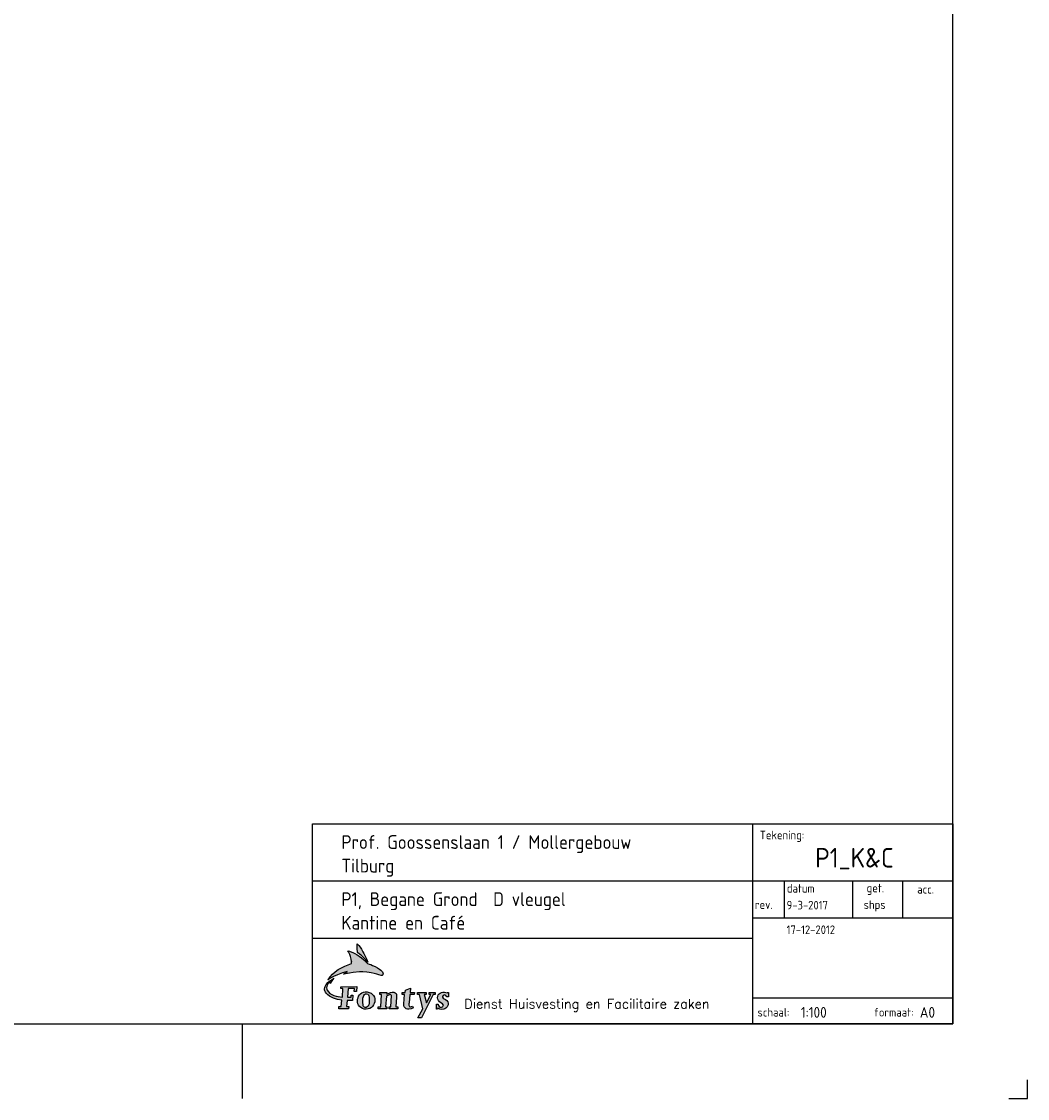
# Model space of a CAD drawing. Header units: millimetres. Extents: x 0 to 118900, y 0 to 84100.
# Tile 6 of 7: x 91989 to 118900, y 0 to 28808. Entities that reach past the tile are written whole.
import ezdxf
from ezdxf.enums import TextEntityAlignment as Align

# ---------------------------------------------------------------- set-up
doc = ezdxf.new("R2010")
doc.units = ezdxf.units.MM
doc.header["$LTSCALE"] = 0.8
doc.layers.get('0').update_dxf_attribs({"linetype": 'CONTINUOUS'})
doc.layers.add('BA$2A---_KADER', color=7, linetype='CONTINUOUS')
doc.layers.add('BB$4A---_STEMPEL', color=7, linetype='CONTINUOUS')
doc.styles.add('ISO', font='ISOCP3')
doc.styles.add('ROMANS', font='ROMANS')

# ---------------------------------------------------------------- blocks, each defined once
blk = doc.blocks.new('FONTYS')
at = {"layer": 'BB$4A---_STEMPEL'}
h = blk.add_hatch(color=256, dxfattribs=at)
h.paths.add_polyline_path([(70.67, 7.47), (70.72, 11.63), (72.12, 11.63), (72.12, 11.38), (72.2, 10.9), (72.5, 10.44), (73.16, 9.65), (74.02, 9.14), (75.04, 9.09), (75.93, 9.47), (76.26, 9.8), (76.52, 10.26), (76.59, 10.67), (76.49, 11.05), (75.96, 11.76), (74.56, 12.78), (73.42, 13.72), (72.37, 14.73), (71.87, 15.83), (71.61, 17.02), (71.79, 18.37), (72.25, 19.43), (73.01, 20.32), (73.9, 20.98), (74.99, 21.42), (76.21, 21.67), (77.46, 21.67), (78.75, 21.44), (79.87, 21.16), (79.87, 21.44), (81.01, 21.44), (80.96, 17.86), (79.62, 17.86), (78.62, 19), (78.14, 19.28), (77.71, 19.43), (76.9, 19.38), (76.31, 18.9), (75.96, 18.24), (75.98, 17.43), (76.44, 16.71), (77.35, 16.13), (78.42, 15.57), (79.49, 14.68), (80.28, 13.61), (80.71, 12.52), (80.76, 11.71), (80.58, 10.92), (79.87, 9.42), (79.31, 8.79), (78.6, 8.2), (77.84, 7.75), (77.07, 7.44), (75.42, 7.21), (73.72, 7.47), (71.76, 8.15), (71.74, 7.44)])
h.paths.add_polyline_path([(54.79, -0.06), (59.24, 7.77), (56.19, 19.76), (54.51, 19.76), (54.51, 21.44), (62.03, 21.44), (62.01, 19.76), (60.38, 19.76), (62.21, 12.73), (65.92, 19.76), (64.52, 19.76), (64.52, 21.49), (69.58, 21.44), (69.53, 19.79), (67.88, 19.76), (58.14, -0.06)])
h.paths.add_polyline_path([(9.43, 7.47), (7.78, 7.95), (6.44, 8.63), (5.34, 9.55), (4.53, 10.64), (3.97, 11.84), (3.67, 13.16), (3.59, 14.45), (3.72, 15.83), (4.1, 17.1), (4.66, 18.37), (5.42, 19.46), (6.36, 20.42), (7.48, 21.19), (8.75, 21.75), (10.17, 22), (11.77, 21.97), (13.63, 21.54), (15.15, 20.86), (16.4, 19.94), (17.31, 18.87), (18, 17.63), (18.33, 16.28), (18.45, 14.94), (18.3, 13.54), (17.92, 12.17), (17.29, 10.9), (16.47, 9.75), (15.46, 8.79), (14.19, 8.02), (12.79, 7.52), (11.16, 7.31)])
h.paths.add_polyline_path([(43.66, 19.76), (41.7, 19.76), (41.68, 21.44), (44.12, 21.44), (44.3, 23.37), (48.74, 25.3), (48.39, 21.44), (51.99, 21.44), (51.94, 19.79), (48.11, 19.76), (47.47, 12.78), (47.34, 11.89), (47.4, 10.64), (47.55, 10.11), (47.8, 9.68), (48.23, 9.47), (48.82, 9.47), (49.58, 9.65), (50.29, 9.85), (50.9, 8.61), (50.77, 8.33), (50.29, 8.08), (49.25, 7.72), (47.14, 7.39), (46.07, 7.44), (45.06, 7.72), (44.32, 8.13), (43.79, 8.63), (43.41, 9.22), (43.1, 9.98), (43.02, 11.89)])
h.paths.add_polyline_path([(-12.32, 7.77), (-12.16, 9.5), (-10.08, 9.5), (-9.62, 15.09), (-13.31, 15.65), (-15.09, 16.1), (-16.81, 16.71), (-18.47, 17.48), (-20.07, 18.39), (-21.52, 19.54), (-22.89, 20.91), (-23.6, 21.85), (-24.06, 22.81), (-24.29, 23.78), (-24.31, 24.72), (-24.18, 25.68), (-23.85, 26.62), (-22.84, 28.4), (-21.39, 30), (-19.74, 31.45), (-17.96, 32.67), (-16.31, 33.64), (-18.21, 31.4), (-19.56, 29.29), (-19.56, 30.89), (-20.42, 30.31), (-21.13, 29.57), (-21.77, 28.66), (-22.23, 27.64), (-22.51, 26.52), (-22.58, 25.43), (-22.4, 24.36), (-22.02, 23.37), (-21.01, 21.95), (-19.69, 20.78), (-18.09, 19.84), (-16.36, 19.08), (-14.5, 18.52), (-12.62, 18.11), (-9.19, 17.6), (-8.68, 24.77), (-10.59, 24.77), (-10.59, 26.45), (3.01, 26.5), (2.78, 22.3), (0.87, 22.3), (1.1, 24.77), (-4.24, 24.77), (-4.75, 17.53), (-1.82, 17.53), (-1.57, 19.2), (-0.35, 19.15), (-0.63, 14.73), (-5.08, 14.73), (-5.56, 9.5), (-3.73, 9.5), (-3.86, 7.75)])
h.paths.add_polyline_path([(21.12, 7.77), (21.17, 9.42), (23.38, 9.42), (24.17, 19.76), (22.52, 19.76), (22.52, 21.44), (28.62, 21.44), (28.62, 20.02), (30.14, 20.78), (31.72, 21.44), (33.11, 21.75), (34.51, 21.72), (35.58, 21.31), (36.44, 20.6), (36.82, 19.89), (36.93, 19.08), (36.82, 17.48), (36.16, 9.42), (37.82, 9.42), (37.82, 7.75), (30.57, 7.75), (30.57, 9.35), (32, 9.35), (32.53, 18.87), (32.4, 19.38), (32, 19.64), (31.41, 19.69), (30.73, 19.59), (29.3, 19.05), (28.34, 18.37), (27.52, 9.42), (28.62, 9.42), (28.57, 7.77)])
h.paths.add_polyline_path([(10.3, 8.74), (9.61, 8.96), (9.13, 9.24), (8.85, 9.68), (8.6, 10.29), (8.37, 11.18), (8.21, 12.65), (8.21, 14.63), (8.34, 16.61), (8.67, 18.11), (9.13, 19.08), (9.74, 19.84), (10.5, 20.32), (11.44, 20.4), (12.41, 20.09), (12.99, 19.46), (13.32, 18.54), (13.55, 17.48), (13.68, 15.83), (13.68, 14.1), (13.47, 12.45), (13.17, 11.05), (12.61, 9.98), (11.9, 9.22), (11.09, 8.79)], flags=16)
h.paths.add_polyline_path([(-21.21, 32.31), (-19.48, 34.91), (-17.45, 37.19), (-15.16, 39.2), (-12.62, 40.98), (-9.9, 42.5), (-7.11, 43.85), (-1.44, 46.27), (-1.44, 47.54), (-1.44, 47.97), (-1.44, 47.99), (-1.49, 47.84), (-1.7, 49.9), (-2.28, 52.11), (-2.84, 53.81), (-3.35, 54.9), (-3.93, 56.02), (-4.49, 56.86), (-3.09, 56.61), (0.24, 55.21), (1.44, 54.56), (3.31, 53.51), (4.96, 52.41), (6.94, 51.02), (9.05, 49.29), (10.25, 48.22), (11.39, 47.1), (12.28, 46.14), (13.6, 45.71), (15, 45.17), (16.4, 44.56), (18.63, 43.47), (20.56, 42.38), (22.24, 41.23), (23.38, 40.37), (24.12, 39.79), (24.78, 39.07), (25.26, 38.24), (25.42, 37.35), (25.24, 36.46), (24.93, 36.15), (24.5, 35.95), (23.66, 35.95), (21.68, 36.48), (20.03, 37.04), (17.79, 37.6), (15.28, 38.19), (13.6, 38.44), (11.64, 38.72), (8.34, 39), (5.24, 39), (-0.04, 38.44), (-3.07, 37.98), (-8.12, 37.07), (-5.08, 39.28), (-9.19, 38.08), (-13.21, 36.61), (-16.74, 35.09), (-19.3, 33.69), (-20.59, 32.71), (-21.27, 32.19), (-21.39, 32.09)])
h.paths.add_polyline_path([(10.81, 49.31), (9.15, 51.02), (8.04, 52.11), (6.82, 53.18), (5.47, 54.14), (3.56, 55.46), (3.51, 59.17), (3.31, 62.91), (4.05, 62.2), (4.71, 61.33), (5.8, 59.94), (6.94, 58.26), (8.34, 56.02), (9.15, 54.63), (9.69, 53.51), (10.25, 52.41), (10.81, 51.27), (11.39, 50.15), (12.48, 47.26)])
at = {"layer": 'BB$4A---_STEMPEL', "color": 7, "linetype": 'Continuous'}
for points in [[(-21.21, 32.31), (-19.48, 34.91), (-17.45, 37.19), (-15.16, 39.2), (-12.62, 40.98), (-9.9, 42.5), (-7.11, 43.85), (-1.44, 46.27), (-1.44, 47.54), (-1.44, 47.97), (-1.44, 47.99), (-1.49, 47.84), (-1.7, 49.9), (-2.28, 52.11), (-2.84, 53.81), (-3.35, 54.9), (-3.93, 56.02), (-4.49, 56.86), (-3.09, 56.61), (0.24, 55.21), (0.24, 55.21), (1.44, 54.56), (3.31, 53.51), (4.96, 52.41), (6.94, 51.02), (9.05, 49.29), (10.25, 48.22), (11.39, 47.1), (12.28, 46.14), (13.6, 45.71), (15, 45.17), (16.4, 44.56), (18.63, 43.47), (20.56, 42.38), (22.24, 41.23), (23.38, 40.37), (24.12, 39.79), (24.78, 39.07), (25.26, 38.24), (25.42, 37.35), (25.24, 36.46), (24.93, 36.15), (24.5, 35.95), (23.66, 35.95), (21.68, 36.48), (20.03, 37.04), (17.79, 37.6), (15.28, 38.19), (13.6, 38.44), (11.64, 38.72), (8.34, 39), (5.24, 39), (-0.04, 38.44), (-3.07, 37.98), (-8.12, 37.07), (-5.08, 39.28), (-9.19, 38.08), (-13.21, 36.61), (-16.74, 35.09), (-19.3, 33.69), (-20.59, 32.71), (-21.27, 32.19), (-21.39, 32.09), (-21.39, 32.09), (-21.21, 32.31)], [(10.81, 49.31), (9.15, 51.02), (8.04, 52.11), (6.82, 53.18), (5.47, 54.14), (3.56, 55.46), (3.51, 59.17), (3.31, 62.91), (4.05, 62.2), (4.71, 61.33), (5.8, 59.94), (6.94, 58.26), (8.34, 56.02), (9.15, 54.63), (9.69, 53.51), (10.25, 52.41), (10.81, 51.27), (11.39, 50.15), (12.48, 47.26), (10.81, 49.31)], [(-12.32, 7.77), (-12.16, 9.5), (-10.08, 9.5), (-9.62, 15.09), (-13.31, 15.65), (-15.09, 16.1), (-16.81, 16.71), (-18.47, 17.48), (-20.07, 18.39), (-21.52, 19.54), (-22.89, 20.91), (-23.6, 21.85), (-24.06, 22.81), (-24.29, 23.78), (-24.31, 24.72), (-24.18, 25.68), (-23.85, 26.62), (-22.84, 28.4), (-21.39, 30), (-19.74, 31.45), (-17.96, 32.67), (-16.31, 33.64), (-18.21, 31.4), (-19.56, 29.29), (-19.56, 30.89), (-20.42, 30.31), (-21.13, 29.57), (-21.77, 28.66), (-22.23, 27.64), (-22.51, 26.52), (-22.58, 25.43), (-22.4, 24.36), (-22.02, 23.37), (-21.01, 21.95), (-19.69, 20.78), (-18.09, 19.84), (-16.36, 19.08), (-14.5, 18.52), (-12.62, 18.11), (-9.19, 17.6), (-8.68, 24.77), (-10.59, 24.77), (-10.59, 26.45), (3.01, 26.5), (2.78, 22.3), (0.87, 22.3), (1.1, 24.77), (-4.24, 24.77), (-4.75, 17.53), (-1.82, 17.53), (-1.57, 19.2), (-0.35, 19.15), (-0.63, 14.73), (-5.08, 14.73), (-5.56, 9.5), (-3.73, 9.5), (-3.86, 7.75), (-12.32, 7.77)], [(9.43, 7.47), (7.78, 7.95), (6.44, 8.63), (5.34, 9.55), (4.53, 10.64), (3.97, 11.84), (3.67, 13.16), (3.59, 14.45), (3.72, 15.83), (4.1, 17.1), (4.66, 18.37), (5.42, 19.46), (6.36, 20.42), (7.48, 21.19), (8.75, 21.75), (10.17, 22), (11.77, 21.97), (13.63, 21.54), (15.15, 20.86), (16.4, 19.94), (17.31, 18.87), (18, 17.63), (18.33, 16.28), (18.45, 14.94), (18.3, 13.54), (17.92, 12.17), (17.29, 10.9), (16.47, 9.75), (15.46, 8.79), (14.19, 8.02), (12.79, 7.52), (11.16, 7.31), (9.43, 7.47)], [(10.3, 8.74), (9.61, 8.96), (9.13, 9.24), (8.85, 9.68), (8.6, 10.29), (8.37, 11.18), (8.21, 12.65), (8.21, 14.63), (8.34, 16.61), (8.67, 18.11), (9.13, 19.08), (9.74, 19.84), (10.5, 20.32), (11.44, 20.4), (12.41, 20.09), (12.99, 19.46), (13.32, 18.54), (13.55, 17.48), (13.68, 15.83), (13.68, 14.1), (13.47, 12.45), (13.17, 11.05), (12.61, 9.98), (11.9, 9.22), (11.09, 8.79), (10.3, 8.74)], [(21.12, 7.77), (21.17, 9.42), (23.38, 9.42), (24.17, 19.76), (22.52, 19.76), (22.52, 21.44), (28.62, 21.44), (28.62, 20.02), (30.14, 20.78), (31.72, 21.44), (33.11, 21.75), (34.51, 21.72), (35.58, 21.31), (36.44, 20.6), (36.82, 19.89), (36.93, 19.08), (36.82, 17.48), (36.16, 9.42), (37.82, 9.42), (37.82, 7.75), (30.57, 7.75), (30.57, 9.35), (32, 9.35), (32.53, 18.87), (32.4, 19.38), (32, 19.64), (31.41, 19.69), (30.73, 19.59), (29.3, 19.05), (28.34, 18.37), (27.52, 9.42), (28.62, 9.42), (28.57, 7.77), (21.12, 7.77)], [(43.66, 19.76), (41.7, 19.76), (41.68, 21.44), (44.12, 21.44), (44.3, 23.37), (48.74, 25.3), (48.39, 21.44), (51.99, 21.44), (51.94, 19.79), (48.11, 19.76), (47.47, 12.78), (47.34, 11.89), (47.4, 10.64), (47.55, 10.11), (47.8, 9.68), (48.23, 9.47), (48.82, 9.47), (49.58, 9.65), (50.29, 9.85), (50.9, 8.61), (50.77, 8.33), (50.29, 8.08), (49.25, 7.72), (47.14, 7.39), (46.07, 7.44), (45.06, 7.72), (44.32, 8.13), (43.79, 8.63), (43.41, 9.22), (43.1, 9.98), (43.02, 11.89), (43.66, 19.76)], [(54.79, -0.06), (59.24, 7.77), (56.19, 19.76), (54.51, 19.76), (54.51, 21.44), (62.03, 21.44), (62.01, 19.76), (60.38, 19.76), (62.21, 12.73), (65.92, 19.76), (64.52, 19.76), (64.52, 21.49), (69.58, 21.44), (69.53, 19.79), (67.88, 19.76), (58.14, -0.06), (54.79, -0.06)], [(70.67, 7.47), (70.72, 11.63), (72.12, 11.63), (72.12, 11.38), (72.2, 10.9), (72.5, 10.44), (73.16, 9.65), (74.02, 9.14), (75.04, 9.09), (75.93, 9.47), (76.26, 9.8), (76.52, 10.26), (76.59, 10.67), (76.49, 11.05), (75.96, 11.76), (74.56, 12.78), (73.42, 13.72), (72.37, 14.73), (71.87, 15.83), (71.61, 17.02), (71.79, 18.37), (72.25, 19.43), (73.01, 20.32), (73.9, 20.98), (74.99, 21.42), (76.21, 21.67), (77.46, 21.67), (78.75, 21.44), (79.87, 21.16), (79.87, 21.44), (81.01, 21.44), (80.96, 17.86), (79.62, 17.86), (78.62, 19), (78.14, 19.28), (77.71, 19.43), (76.9, 19.38), (76.31, 18.9), (75.96, 18.24), (75.98, 17.43), (76.44, 16.71), (77.35, 16.13), (78.42, 15.57), (79.49, 14.68), (80.28, 13.61), (80.71, 12.52), (80.76, 11.71), (80.58, 10.92), (79.87, 9.42), (79.31, 8.79), (78.6, 8.2), (77.84, 7.75), (77.07, 7.44), (75.42, 7.21), (73.72, 7.47), (71.76, 8.15), (71.74, 7.44), (70.67, 7.47)]]:
    blk.add_lwpolyline(points, dxfattribs=at)
at = {"layer": 'BB$4A---_STEMPEL', "style": 'ROMANS'}
blk.add_text('Dienst Huisvesting en Facilitaire zaken', height=7.9634, dxfattribs=at).set_placement((94.43, 7.88))
blk = doc.blocks.new('STAMP')
at = {"layer": 'BB$4A---_STEMPEL', "color": 4}
blk.add_lwpolyline([(-17130, 5345), (0, 5345), (0, 0), (-17130, 0)], close=True, dxfattribs=at)
at = {"layer": 'BB$4A---_STEMPEL', "color": 3}
for points in [[(-5359, 5345), (-5359, 0)], [(-17130, 3818), (0, 3818)], [(-17130, 2291), (-5359, 2291)], [(-5359, 691), (0, 691)]]:
    blk.add_lwpolyline(points, dxfattribs=at)
at = {"layer": 'BB$4A---_STEMPEL', "color": 7}
for points in [[(-4510, 3818), (-4510, 2836)], [(-2680, 3818), (-2680, 2836)], [(-1340, 3818), (-1340, 2836)], [(-5359, 2836), (0, 2836)]]:
    blk.add_lwpolyline(points, dxfattribs=at)
at = {"layer": 'BB$4A---_STEMPEL', "xscale": 31.5, "yscale": 31.5, "zscale": 31.5}
blk.add_blockref('FONTYS', (-16039, 157), dxfattribs=at)
at = {"layer": 'BB$4A---_STEMPEL', "color": 7, "style": 'ISO'}
for s, p in [('Tekening:', (-5161, 4932)), ('datum', (-4437, 3506)), ('rev.', (-5290, 3069)), ('schaal:', (-5221, 191)), ('formaat:', (-2107, 191))]:
    blk.add_text(s, height=229.1, dxfattribs=at).set_placement(p)
for s, p in [('get.', (-2069, 3595)), ('acc.', (-725, 3595))]:
    blk.add_text(s, height=229.1, dxfattribs=at).set_placement(p, align=Align.MIDDLE)
at = {"layer": 'BB$4A---_STEMPEL', "color": 1, "style": 'ISO'}
for tag, p, height in [('Object', (-16354, 4675), 367), ('Adres', (-16354, 4044), 367), ('Tekening', (-16355, 3148), 367), ('Soort', (-16355, 2517), 367), ('Printschaal', (-4064, 160), 286), ('Formaat', (-880, 160), 286)]:
    blk.add_attdef(tag, p, '', height=height, dxfattribs=at)
at = {"layer": 'BB$4A---_STEMPEL', "color": 4, "style": 'ISO'}
blk.add_attdef('Tnr', text='', height=525, dxfattribs=at).set_placement((-2629, 4415), align=Align.MIDDLE)
at = {"layer": 'BB$4A---_STEMPEL', "color": 2, "style": 'ISO'}
blk.add_attdef('Dat0', (-4443, 3057), '', height=229, dxfattribs=at)
for tag, p in [('TEK0', (-2089, 3151)), ('Acc0', (-749, 3151))]:
    blk.add_attdef(tag, text='', height=229, dxfattribs=at).set_placement(p, align=Align.MIDDLE)
at = {"layer": 'BB$4A---_STEMPEL', "color": 7, "style": 'ISO', "flags": 8}
for tag, p in [('REV1', (-4973, 2512)), ('TEK1', (-2089, 2493)), ('Acc1', (-749, 2493)), ('REV2', (-4973, 1967)), ('TEK2', (-2089, 1948)), ('Acc2', (-749, 1948)), ('REV3', (-4973, 1422)), ('TEK3', (-2089, 1403)), ('Acc3', (-749, 1403)), ('REV4', (-4973, 912)), ('TEK4', (-2089, 893)), ('Acc4', (-749, 893))]:
    blk.add_attdef(tag, text='', height=229, dxfattribs=at).set_placement(p, align=Align.MIDDLE)
for tag, p in [('Dat1', (-4443, 2399)), ('Dat2', (-4443, 1854)), ('Dat3', (-4443, 1309)), ('Dat4', (-4443, 800))]:
    blk.add_attdef(tag, p, '', height=229, dxfattribs=at)
blk = doc.blocks.new('SNIJHOEK')
for p, q in [((0, 5), (0, 0)), ((0, 0), (5, 0))]:
    blk.add_line(p, q)
blk = doc.blocks.new('$K-A0H')
blk.add_line((979, 0), (979, 20))
at = {"color": 6}
blk.add_lwpolyline([(1169, 20), (1169, 821), (20, 821), (20, 20)], close=True, dxfattribs=at)
at = {"rotation": 90}
blk.add_blockref('SNIJHOEK', (1189, 0), dxfattribs=at)

msp = doc.modelspace()

# ---------------------------------------------------------------- block references
at = {"layer": 'BA$2A---_KADER', "xscale": 100, "yscale": 100, "zscale": 100}
msp.add_blockref('$K-A0H', (0, 0), dxfattribs=at)
at = {"layer": 'BB$4A---_STEMPEL'}
ref = msp.add_blockref('STAMP', (116900, 2000), dxfattribs=at)
ref.add_attrib('Object', 'Prof. Goossenslaan 1 / Mollergebouw', (100546, 6675), dxfattribs={"color": 1, "height": 367.46, "style": 'ISO'})
ref.add_attrib('Adres', 'Tilburg', (100546, 6044), dxfattribs={"color": 1, "height": 367.5, "style": 'ISO'})
ref.add_attrib('Tekening', 'P1, Begane Grond  D vleugel', (100545, 5148), dxfattribs={"color": 1, "height": 367.46, "style": 'ISO'})
ref.add_attrib('Soort', 'Kantine en Café', (100545, 4517), dxfattribs={"color": 1, "height": 367.46, "style": 'ISO'})
ref.add_attrib('Dat0', '9-3-2017', (112457, 5057), dxfattribs={"color": 2, "height": 229.1, "style": 'ISO'})
ref.add_attrib('TEK0', 'shps', dxfattribs={"color": 2, "height": 229.1, "style": 'ISO'}).set_placement((114811, 5151), align=Align.MIDDLE)
ref.add_attrib('Printschaal', '1:100', (112836, 2160), dxfattribs={"color": 1, "height": 286.3, "style": 'ISO'})
ref.add_attrib('Formaat', 'A0', (116020, 2160), dxfattribs={"color": 1, "height": 286.3, "style": 'ISO'})
ref.add_attrib('Tnr', 'P1_K&C', dxfattribs={"color": 4, "height": 524.9, "style": 'ISO'}).set_placement((114271, 6415), align=Align.MIDDLE)
ref.add_attrib('Dat1', '17-12-2012', (112457, 4399), dxfattribs={"color": 7, "height": 229.1, "style": 'ISO'})

doc.saveas('drawing.dxf')
